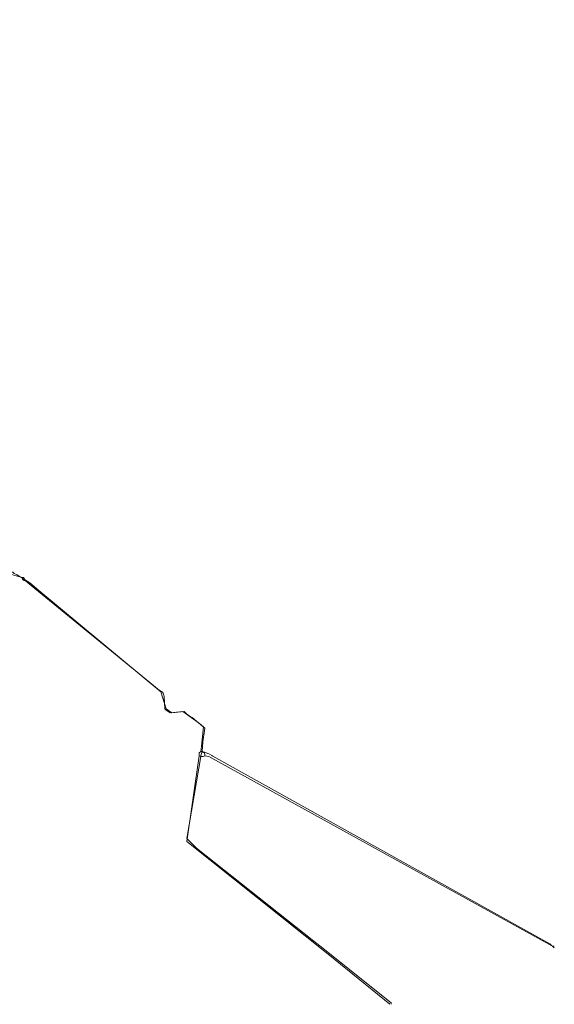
# Model space of a CAD drawing. Header units: inches. Extents: x 158416 to 160804, y 432611 to 437652.
# Tile 111 of 193: x 159036 to 159165, y 435622 to 435860. Entities that reach past the tile are written whole.
import ezdxf

# ---------------------------------------------------------------- set-up
doc = ezdxf.new("R2010")
doc.units = ezdxf.units.IN
doc.header["$MEASUREMENT"] = 0
doc.layers.add('4.2-K&L-MIDDENSPANNING', color=10, linetype='Continuous')
doc.layers.add('4.2-K&L-SIGNAAL UPC', color=222, linetype='Continuous')

msp = doc.modelspace()

# ---------------------------------------------------------------- linework, layer by layer
at = {"layer": '4.2-K&L-MIDDENSPANNING', "linetype": 'Continuous', "lineweight": 0, "ltscale": 1.75}
for points in [[(159037.67, 435724.33, 0), (159037.33, 435725, 0), (159036.88, 435725.06, 0), (159036.44, 435725.2, 0), (159036.04, 435725.4, 0), (159035.67, 435725.67, 0), (159035, 435726, 0), (159034.67, 435726.33, 0), (159034.33, 435726.33, 0), (159034, 435726.33, 0), (159031.67, 435728.67, 0), (159031.58, 435729.03, 0), (159031.44, 435729.37, 0), (159031.24, 435729.69, 0), (159031, 435729.98, 0), (159030.72, 435730.22, 0), (159030.4, 435730.42, 0), (158872.33, 435859.67, 0)], [(159125.67, 435622, 0), (159110.73, 435634.08, 0), (159076.67, 435661.33, 0), (159079.67, 435682, 0), (159079.67, 435682.67, 0), (159080, 435683, 0), (159080.19, 435684.35, 0), (159080.67, 435689, 0), (159079.73, 435689.75, 0), (159075.67, 435692.67, 0), (159072.67, 435692.33, 0), (159071.67, 435693, 0), (159071.33, 435693.33, 0), (159071.18, 435696.32, 0), (159071.14, 435696.59, 0), (159071.05, 435696.85, 0), (159070.92, 435697.09, 0), (159070.75, 435697.31, 0), (159070.55, 435697.49, 0), (159070.32, 435697.64, 0), (159070.07, 435697.75, 0), (159068.6, 435698.92, 0), (159039.07, 435723.08, 0), (159037.67, 435724.33, 0), (159037.58, 435724.31, 0), (159037.49, 435724.31, 0), (159037.4, 435724.32, 0), (159037.31, 435724.34, 0), (159037.23, 435724.38, 0), (159037.16, 435724.43, 0), (159037.1, 435724.49, 0), (159037.05, 435724.57, 0), (159037.01, 435724.65, 0), (159036.98, 435724.73, 0), (159036.97, 435724.82, 0), (159036.98, 435724.91, 0), (159037, 435725, 0)], [(159165.33, 435636, 0), (159164.7, 435636.1, 0), (159081.93, 435681.83, 0), (159081, 435682, 0), (159080.82, 435681.91, 0), (159080.63, 435681.84, 0), (159080.43, 435681.81, 0), (159080.23, 435681.81, 0), (159080.03, 435681.84, 0), (159079.84, 435681.91, 0), (159079.67, 435682, 0)]]:
    msp.add_polyline3d(points, dxfattribs=at)
msp.add_arc((159080.17, 435682.17), 0.85, 348.69, 101.31, dxfattribs=at)
at = {"layer": '4.2-K&L-SIGNAAL UPC', "linetype": 'Continuous', "lineweight": 0, "ltscale": 1.75}
for points in [[(159126, 435622, 0), (159126, 435622.33, 0), (159108.73, 435636.08, 0), (159107.27, 435637.25, 0), (159079, 435659.67, 0), (159076.67, 435662, 0), (159080.12, 435682.3, 0), (159080.33, 435683, 0), (159080.53, 435685.36, 0), (159081, 435688.67, 0), (159077.93, 435691.25, 0), (159077.25, 435691.67, 0), (159076.6, 435692.14, 0), (159076, 435692.67, 0), (159073, 435692.33, 0), (159071.67, 435693.33, 0), (159070.41, 435697.39, 0), (159040.93, 435721.92, 0), (159038.73, 435723.75, 0), (159036.6, 435725.13, 0), (159034.37, 435725.77, 0)], [(159165.33, 435635.67, 0), (159164.27, 435636.59, 0), (159082.95, 435681.92, 0), (159082.7, 435682.07, 0), (159082.14, 435682.37, 0), (159081.55, 435682.62, 0), (159080.95, 435682.83, 0), (159080.33, 435683, 0)]]:
    msp.add_polyline3d(points, dxfattribs=at)

doc.saveas('drawing.dxf')
